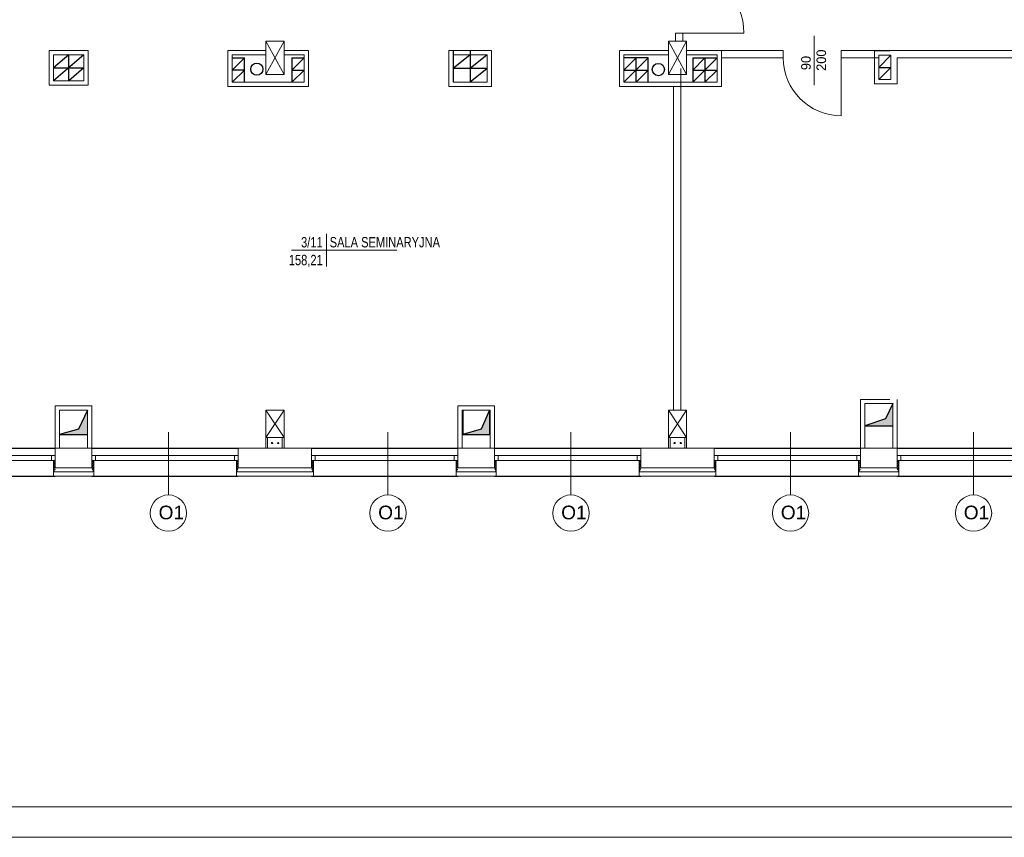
# Model space of a CAD drawing. Header units: millimetres. Extents: x 126553 to 403692, y -95821 to 38049.
# Tile 126 of 256: x 215701 to 217315, y -2359 to -1018. Entities that reach past the tile are written whole.
import ezdxf
from ezdxf.enums import TextEntityAlignment as Align

# ---------------------------------------------------------------- set-up
doc = ezdxf.new("R2010")
doc.units = ezdxf.units.MM
for name, color, linetype, lineweight in [('11_nowe sciany', 40, 'Continuous', 9), ('docieplenie', 6, 'Continuous', 18), ('docieplenie zew.', 6, 'Continuous', 18), ('OKNA', 7, 'Continuous', 13), ('opisy', 7, 'Continuous', 18), ('ramki', 250, 'Continuous', 13), ('ŚCIANY CIENKIE', 7, 'Continuous', 18), ('ŚCIANY GRUBE', 7, 'Continuous', 20)]:
    doc.layers.add(name, color=color, linetype=linetype, lineweight=lineweight)
doc.layers.add('KOMINY', color=94, linetype='Continuous', plot=False)
doc.layers.add('WIDOK', color=7, linetype='Continuous')
doc.styles.add('STYLE1', font='txt', dxfattribs={"width": 0.8})
doc.linetypes.add('ZIGZAG', pattern='A,0.0001,-0.2,[131,LTYPESHP.SHX,S=0.2,R=0,X=-0.2,Y=0],-0.4,[131,LTYPESHP.SHX,S=0.2,R=180,X=0.2,Y=0],-0.2', length=0.8001)

# ---------------------------------------------------------------- blocks, each defined once
blk = doc.blocks.new('METKA')
for p, q in [((0, 26.9), (0, -26.9)), ((-57.4, 0), (115.4, 0))]:
    blk.add_line(p, q)
at = {"layer": 'opisy', "style": 'STYLE1', "width": 0.8, "flags": 4}
for tag, p in [('NUMER', (-6.1, 4.5)), ('POWIERZCHNIA', (-6, -24.6))]:
    blk.add_attdef(tag, text='', height=17, dxfattribs=at).set_placement(p, align=Align.RIGHT)
for tag, p in [('NAZWA', (5.3, 4.6)), ('POSADZKA', (5.6, -24.7))]:
    blk.add_attdef(tag, p, '', height=17, dxfattribs=at)

msp = doc.modelspace()

# ---------------------------------------------------------------- hatches: boundary and pattern name
at = {"layer": 'KOMINY'}
for points in [[(215797.27062, -1689.47062), (215766.21265, -1698.2768), (215812.21265, -1698.2768), (215812.21265, -1658.2768)], [(216457.27062, -1689.47062), (216427.21265, -1698.2768), (216471.21265, -1698.2768), (216471.21265, -1658.2768)], [(217132.21265, -1647.7768), (217120.44007, -1672.65515), (217086.21265, -1684.2768), (217132.21265, -1684.2768)]]:
    msp.add_hatch(color=0, dxfattribs=at).paths.add_polyline_path(points)

# ---------------------------------------------------------------- linework, layer by layer
at = {"layer": '11_nowe sciany', "color": 7}
msp.add_lwpolyline([(217109.21265, -1080.7768), (217047.71265, -1080.7768)], dxfattribs=at)
at = {"layer": 'docieplenie', "color": 0, "linetype": 'ZIGZAG'}
for p, q in [((215756.41428, -1744.42846), (215758.986, -1741.93639)), ((215758.986, -1741.93639), (215757.7391, -1740.92405)), ((215819.37704, -1741.74997), (215820.24064, -1740.99964)), ((215822.00511, -1743.81339), (215819.37704, -1741.74997)), ((216058.9281, -1743.75811), (216056.70416, -1741.209)), ((216179.67555, -1745.80123), (216181.92869, -1742.97078)), ((216181.92869, -1742.97078), (216179.73997, -1740.97661)), ((216416.41428, -1744.42846), (216418.986, -1741.93639)), ((216418.986, -1741.93639), (216417.7391, -1740.92405)), ((216479.37704, -1741.74997), (216480.24064, -1740.99964)), ((216482.00511, -1743.81339), (216479.37704, -1741.74997)), ((216718.9281, -1743.75811), (216716.70416, -1741.209)), ((216839.67555, -1745.80123), (216841.92869, -1742.97078)), ((216841.92869, -1742.97078), (216839.73997, -1740.97661)), ((217076.41428, -1744.42846), (217078.986, -1741.93639)), ((217078.986, -1741.93639), (217077.7391, -1740.92405)), ((217139.37704, -1741.74997), (217140.24064, -1740.99964)), ((217142.00511, -1743.81339), (217139.37704, -1741.74997)), ((215756.36277, -1753.70241), (215759.00904, -1751.32635)), ((215758.70938, -1755.53081), (215756.36277, -1753.70241)), ((215756.40122, -1749.37191), (215759.00596, -1746.86349)), ((215759.00904, -1751.32635), (215756.40122, -1749.37191)), ((215756.40269, -1758.05795), (215758.70938, -1755.53081)), ((215757.69405, -1759.72604), (215756.40269, -1758.05795)), ((215759.00596, -1746.86349), (215756.41428, -1744.42846)), ((215819.35415, -1750.70364), (215821.96755, -1748.35298)), ((215821.95434, -1752.85663), (215819.35415, -1750.70364)), ((215819.37704, -1745.91435), (215822.00511, -1743.81339)), ((215821.96755, -1748.35298), (215819.37704, -1745.91435)), ((215819.61418, -1755.34369), (215821.95434, -1752.85663)), ((215822.06587, -1757.23687), (215819.61418, -1755.34369)), ((215820.53868, -1759.72604), (215822.06587, -1757.23687)), ((216056.43753, -1751.83269), (216058.8628, -1749.18321)), ((216058.69418, -1755.23163), (216056.43753, -1751.83269)), ((216056.47025, -1757.74805), (216058.69418, -1755.23163)), ((216057.65141, -1759.74845), (216056.47025, -1757.74805)), ((216056.57341, -1746.30731), (216058.9281, -1743.75811)), ((216058.8628, -1749.18321), (216056.57341, -1746.30731)), ((216181.73557, -1748.31009), (216179.67555, -1745.80123)), ((216179.67555, -1750.75453), (216181.73557, -1748.31009)), ((216181.79999, -1752.49144), (216179.67555, -1750.75453)), ((216179.67555, -1755.32189), (216181.79999, -1752.49144)), ((216181.73557, -1757.44473), (216179.67555, -1755.32189)), ((216180.38375, -1759.74845), (216181.73557, -1757.44473)), ((216416.36277, -1753.70241), (216419.00904, -1751.32635)), ((216418.70938, -1755.53081), (216416.36277, -1753.70241)), ((216416.40122, -1749.37191), (216419.00596, -1746.86349)), ((216419.00904, -1751.32635), (216416.40122, -1749.37191)), ((216416.40269, -1758.05795), (216418.70938, -1755.53081)), ((216417.69405, -1759.72604), (216416.40269, -1758.05795)), ((216419.00596, -1746.86349), (216416.41428, -1744.42846)), ((216479.35415, -1750.70364), (216481.96755, -1748.35298)), ((216481.95434, -1752.85663), (216479.35415, -1750.70364)), ((216479.37704, -1745.91435), (216482.00511, -1743.81339)), ((216481.96755, -1748.35298), (216479.37704, -1745.91435)), ((216479.61418, -1755.34369), (216481.95434, -1752.85663)), ((216482.06587, -1757.23687), (216479.61418, -1755.34369)), ((216480.53868, -1759.72604), (216482.06587, -1757.23687)), ((216716.43753, -1751.83269), (216718.8628, -1749.18321)), ((216718.69418, -1755.23163), (216716.43753, -1751.83269)), ((216716.47025, -1757.74805), (216718.69418, -1755.23163)), ((216717.65141, -1759.74845), (216716.47025, -1757.74805)), ((216716.57341, -1746.30731), (216718.9281, -1743.75811)), ((216718.8628, -1749.18321), (216716.57341, -1746.30731)), ((216841.73557, -1748.31009), (216839.67555, -1745.80123)), ((216839.67555, -1750.75453), (216841.73557, -1748.31009)), ((216841.79999, -1752.49144), (216839.67555, -1750.75453)), ((216839.67555, -1755.32189), (216841.79999, -1752.49144)), ((216841.73557, -1757.44473), (216839.67555, -1755.32189)), ((216840.38375, -1759.74845), (216841.73557, -1757.44473)), ((217076.36277, -1753.70241), (217079.00904, -1751.32635)), ((217078.70938, -1755.53081), (217076.36277, -1753.70241)), ((217076.40122, -1749.37191), (217079.00596, -1746.86349)), ((217079.00904, -1751.32635), (217076.40122, -1749.37191)), ((217076.40269, -1758.05795), (217078.70938, -1755.53081)), ((217077.69405, -1759.72604), (217076.40269, -1758.05795)), ((217079.00596, -1746.86349), (217076.41428, -1744.42846)), ((217139.35415, -1750.70364), (217141.96755, -1748.35298)), ((217141.95434, -1752.85663), (217139.35415, -1750.70364)), ((217139.37704, -1745.91435), (217142.00511, -1743.81339)), ((217141.96755, -1748.35298), (217139.37704, -1745.91435)), ((217139.61418, -1755.34369), (217141.95434, -1752.85663)), ((217142.06587, -1757.23687), (217139.61418, -1755.34369)), ((217140.53868, -1759.72604), (217142.06587, -1757.23687)), ((215757.69405, -1759.72604), (215820.53868, -1759.72604)), ((216057.65141, -1759.74845), (216180.38375, -1759.74845)), ((216417.69405, -1759.72604), (216480.53868, -1759.72604)), ((216717.65141, -1759.74845), (216840.38375, -1759.74845)), ((217077.69405, -1759.72604), (217140.53868, -1759.72604))]:
    msp.add_line(p, q, dxfattribs=at)
at = {"layer": 'docieplenie', "color": 0}
for p, q in [((216056.21265, -1740.7768), (216056.21265, -1752.7768)), ((216182.21265, -1766.7768), (216182.21265, -1740.7768)), ((216716.21265, -1740.7768), (216716.21265, -1752.7768)), ((216842.21265, -1766.7768), (216842.21265, -1740.7768)), ((216842.21265, -1766.7768), (216842.21265, -1740.7768))]:
    msp.add_line(p, q, dxfattribs=at)
msp.add_lwpolyline([(216788.63322, -1040.12516), (216888.13322, -1040.12516)], dxfattribs=at)
msp.add_lwpolyline([(216788.63322, -1040.12516), (216888.13322, -1040.12516)], dxfattribs=at)
at = {"layer": 'docieplenie', "color": 7, "lineweight": 20}
for points in [[(217003.52867, -1125.58952), (217003.52867, -1044.72158)], [(216952.71265, -1068.7768), (216952.71265, -1080.7768)], [(217047.71265, -1068.7768), (217047.71265, -1175.7768)]]:
    msp.add_lwpolyline(points, dxfattribs=at)
at = {"layer": 'docieplenie', "color": 0}
msp.add_arc((216788.13322, -1040.12516), 100, 0, 90, dxfattribs=at)
at = {"layer": 'docieplenie', "color": 7, "lineweight": 20}
msp.add_arc((217047.71265, -1080.7768), 95, 180, 270, dxfattribs=at)
at = {"layer": 'docieplenie zew.', "color": 0}
for p, q in [((215759.21265, -1740.7768), (215756.21265, -1740.7768)), ((215756.21265, -1740.7768), (215756.21265, -1766.7768)), ((215822.21265, -1740.7768), (215819.21265, -1740.7768)), ((215822.21265, -1766.7768), (215822.21265, -1740.7768)), ((216059.21265, -1740.7768), (216056.21265, -1740.7768)), ((216056.21265, -1740.7768), (216056.21265, -1766.7768)), ((216059.21265, -1740.7768), (216056.21265, -1740.7768)), ((216182.21265, -1740.7768), (216179.21265, -1740.7768)), ((216182.21265, -1740.7768), (216179.21265, -1740.7768)), ((216182.21265, -1766.7768), (216182.21265, -1740.7768)), ((216419.21265, -1740.7768), (216416.21265, -1740.7768)), ((216416.21265, -1740.7768), (216416.21265, -1766.7768)), ((216482.21265, -1740.7768), (216479.21265, -1740.7768)), ((216482.21265, -1766.7768), (216482.21265, -1740.7768)), ((216719.21265, -1740.7768), (216716.21265, -1740.7768)), ((216716.21265, -1740.7768), (216716.21265, -1766.7768)), ((216719.21265, -1740.7768), (216716.21265, -1740.7768)), ((216716.21265, -1740.7768), (216716.21265, -1766.7768)), ((216719.21265, -1740.7768), (216716.21265, -1740.7768)), ((216842.21265, -1740.7768), (216839.21265, -1740.7768)), ((216842.21265, -1740.7768), (216839.21265, -1740.7768)), ((216842.21265, -1740.7768), (216839.21265, -1740.7768)), ((216842.21265, -1766.7768), (216842.21265, -1740.7768)), ((217079.21265, -1740.7768), (217076.21265, -1740.7768)), ((217076.21265, -1740.7768), (217076.21265, -1766.7768)), ((217142.21265, -1740.7768), (217139.21265, -1740.7768)), ((217142.21265, -1766.7768), (217142.21265, -1740.7768)), ((216056.21265, -1752.7768), (216056.21265, -1766.7768)), ((216716.21265, -1752.7768), (216716.21265, -1766.7768)), ((215756.21265, -1766.7768), (215819.21265, -1766.7768)), ((215819.21265, -1766.7768), (215822.21265, -1766.7768)), ((216056.21265, -1766.7768), (216179.21265, -1766.7768)), ((216056.21265, -1766.7768), (216179.21265, -1766.7768)), ((216179.21265, -1766.7768), (216182.21265, -1766.7768)), ((216179.21265, -1766.7768), (216182.21265, -1766.7768)), ((216416.21265, -1766.7768), (216479.21265, -1766.7768)), ((216479.21265, -1766.7768), (216482.21265, -1766.7768)), ((216716.21265, -1766.7768), (216839.21265, -1766.7768)), ((216716.21265, -1766.7768), (216839.21265, -1766.7768)), ((216716.21265, -1766.7768), (216839.21265, -1766.7768)), ((216839.21265, -1766.7768), (216842.21265, -1766.7768)), ((216839.21265, -1766.7768), (216842.21265, -1766.7768)), ((216839.21265, -1766.7768), (216842.21265, -1766.7768)), ((217076.21265, -1766.7768), (217139.21265, -1766.7768)), ((217139.21265, -1766.7768), (217142.21265, -1766.7768))]:
    msp.add_line(p, q, dxfattribs=at)
at = {"layer": 'KOMINY', "color": 0}
for p, q in [((215806.21265, -1075.7768), (215756.21265, -1118.7768)), ((215781.21265, -1075.7768), (215756.21265, -1097.2768)), ((215781.21265, -1118.7768), (215781.21265, -1075.7768)), ((216069.21265, -1080.7768), (216049.21265, -1100.7768)), ((216049.21265, -1080.7768), (216069.21265, -1080.7768)), ((216069.21265, -1120.7768), (216069.21265, -1080.7768)), ((216147.21265, -1080.7768), (216147.21265, -1120.7768)), ((216167.21265, -1080.7768), (216147.21265, -1100.7768)), ((216147.21265, -1080.7768), (216167.21265, -1080.7768)), ((216411.21265, -1068.7768), (216411.21265, -1120.7768)), ((216439.21265, -1075.7768), (216411.21265, -1098.2768)), ((216439.21265, -1068.7768), (216439.21265, -1120.7768)), ((216467.21265, -1075.7768), (216439.21265, -1098.2768)), ((216731.21265, -1080.7768), (216691.21265, -1120.7768)), ((216711.21265, -1080.7768), (216691.21265, -1100.7768)), ((216731.21265, -1080.7768), (216691.21265, -1080.7768)), ((216711.21265, -1120.7768), (216711.21265, -1080.7768)), ((216731.21265, -1120.7768), (216731.21265, -1080.7768)), ((216804.21265, -1080.7768), (216844.21265, -1080.7768)), ((216804.21265, -1080.7768), (216804.21265, -1120.7768)), ((216844.21265, -1080.7768), (216804.21265, -1120.7768)), ((216824.21265, -1080.7768), (216804.21265, -1100.7768)), ((216824.21265, -1080.7768), (216824.21265, -1120.7768)), ((215756.21265, -1097.2768), (215806.21265, -1097.2768)), ((215806.21265, -1097.2768), (215781.21265, -1118.7768)), ((216069.21265, -1100.7768), (216049.21265, -1100.7768)), ((216069.21265, -1100.7768), (216049.21265, -1120.7768)), ((216147.21265, -1100.7768), (216167.21265, -1100.7768)), ((216147.21265, -1120.7768), (216167.21265, -1100.7768)), ((216467.21265, -1098.2768), (216411.21265, -1098.2768)), ((216467.21265, -1098.2768), (216439.21265, -1120.7768)), ((216691.21265, -1100.7768), (216731.21265, -1100.7768)), ((216731.21265, -1100.7768), (216711.21265, -1120.7768)), ((216804.21265, -1100.7768), (216844.21265, -1100.7768)), ((216844.21265, -1100.7768), (216824.21265, -1120.7768)), ((215812.21265, -1658.2768), (215797.27062, -1689.47062)), ((216427.21265, -1658.2768), (216427.21265, -1698.2768)), ((216471.21265, -1658.2768), (216457.27062, -1689.47062)), ((216471.21265, -1658.2768), (216471.21265, -1698.2768)), ((217132.21265, -1647.7768), (217120.44007, -1672.65515)), ((217120.44007, -1672.65515), (217086.21265, -1684.2768)), ((215797.27062, -1689.47062), (215766.21265, -1698.2768)), ((216457.27062, -1689.47062), (216427.21265, -1698.2768)), ((217086.21265, -1684.2768), (217132.21265, -1684.2768)), ((215766.21265, -1698.2768), (215812.21265, -1698.2768)), ((216427.21265, -1698.2768), (216471.21265, -1698.2768))]:
    msp.add_line(p, q, dxfattribs=at)
at = {"layer": 'KOMINY', "color": 7}
for p, q in [((217129.21265, -1076.58147), (217109.21265, -1096.58147)), ((217109.21265, -1096.58147), (217129.21265, -1096.58147)), ((217129.21265, -1096.58147), (217109.21265, -1116.58147))]:
    msp.add_line(p, q, dxfattribs=at)
at = {"layer": 'KOMINY', "color": 0}
for centre in [(216089.66523, -1099.46755), (216747.84466, -1100.0664)]:
    msp.add_circle(centre, 10, dxfattribs=at)
at = {"layer": 'OKNA', "color": 0}
for p, q in [((215519.21265, -1732.7768), (215759.21265, -1732.7768)), ((215519.21265, -1740.7768), (215759.21265, -1740.7768)), ((215753.21265, -1740.7768), (215753.21265, -1732.7768)), ((215819.21265, -1732.7768), (216059.21265, -1732.7768)), ((215819.21265, -1740.7768), (216059.21265, -1740.7768)), ((215825.21265, -1740.7768), (215825.21265, -1732.7768)), ((216053.21265, -1740.7768), (216053.21265, -1732.7768)), ((216179.21265, -1732.7768), (216419.21265, -1732.7768)), ((216179.21265, -1740.7768), (216419.21265, -1740.7768)), ((216185.21265, -1740.7768), (216185.21265, -1732.7768)), ((216413.21265, -1740.7768), (216413.21265, -1732.7768)), ((216479.21265, -1732.7768), (216719.21265, -1732.7768)), ((216479.21265, -1740.7768), (216719.21265, -1740.7768)), ((216485.21265, -1740.7768), (216485.21265, -1732.7768)), ((216713.21265, -1740.7768), (216713.21265, -1732.7768)), ((216839.21265, -1732.7768), (217079.21265, -1732.7768)), ((216839.21265, -1740.7768), (217079.21265, -1740.7768)), ((216845.21265, -1740.7768), (216845.21265, -1732.7768)), ((217073.21265, -1740.7768), (217073.21265, -1732.7768)), ((217139.21265, -1732.7768), (217379.21265, -1732.7768)), ((217139.21265, -1740.7768), (217379.21265, -1740.7768)), ((217145.21265, -1740.7768), (217145.21265, -1732.7768))]:
    msp.add_line(p, q, dxfattribs=at)
at = {"layer": 'opisy', "color": 0}
for p, q in [((215944.59719, -1694.66233), (215944.59719, -1797.4353)), ((216304.59719, -1694.66233), (216304.59719, -1797.4353)), ((216604.59719, -1694.66233), (216604.59719, -1797.4353)), ((216964.59719, -1694.66233), (216964.59719, -1797.4353)), ((217264.59719, -1694.66233), (217264.59719, -1797.4353))]:
    msp.add_line(p, q, dxfattribs=at)
for centre in [(215944.59719, -1827.13555), (216304.59719, -1827.13555), (216604.59719, -1827.13555), (216964.59719, -1827.13555), (217264.59719, -1827.13555)]:
    msp.add_circle(centre, 29.70025, dxfattribs=at)
at = {"layer": 'ramki', "color": 0, "ltscale": 0.6}
for points in [[(214441.79757, 1841.19439), (227345.5129, 1841.19439), (227345.5129, -2358.80561), (214441.79757, -2358.80561)], [(214641.79757, 1791.19439), (227295.5129, 1791.19439), (227295.5129, -2308.80561), (214641.79757, -2308.80561)]]:
    msp.add_lwpolyline(points, close=True, dxfattribs=at)
at = {"layer": 'WIDOK', "color": 0}
for p, q in [((215519.21265, -1720.7768), (215759.21265, -1720.7768)), ((215819.21265, -1720.7768), (216059.21265, -1720.7768)), ((216179.21265, -1720.7768), (216419.21265, -1720.7768)), ((216479.21265, -1720.7768), (216719.21265, -1720.7768)), ((216839.21265, -1720.7768), (217079.21265, -1720.7768)), ((217139.21265, -1720.7768), (217379.21265, -1720.7768)), ((215519.21265, -1766.7768), (215759.21265, -1766.7768)), ((215819.21265, -1766.7768), (216059.21265, -1766.7768)), ((216179.21265, -1766.7768), (216419.21265, -1766.7768)), ((216479.21265, -1766.7768), (216719.21265, -1766.7768)), ((216839.21265, -1766.7768), (217079.21265, -1766.7768)), ((217139.21265, -1766.7768), (217379.21265, -1766.7768))]:
    msp.add_line(p, q, dxfattribs=at)
at = {"layer": 'ŚCIANY CIENKIE', "color": 0}
for p, q in [((216134.21265, -1053.2768), (216104.21265, -1108.2768)), ((216104.21265, -1053.2768), (216134.21265, -1108.2768)), ((216764.21265, -1053.2768), (216794.21265, -1108.2768)), ((216794.21265, -1053.2768), (216764.21265, -1108.2768)), ((216134.21265, -1658.2768), (216104.21265, -1703.2768)), ((216104.21265, -1658.2768), (216134.21265, -1703.2768)), ((216794.21265, -1658.2768), (216764.21265, -1703.2768)), ((216764.21265, -1658.2768), (216794.21265, -1703.2768))]:
    msp.add_line(p, q, dxfattribs=at)
at = {"layer": 'ŚCIANY GRUBE', "color": 0}
for p, q in [((216788.13322, -1040.12516), (216776.13322, -1040.12516)), ((216776.13322, -1040.12516), (216776.13322, -1053.2768)), ((216788.13322, -1053.2768), (216788.13322, -1040.12516)), ((216104.21265, -1053.2768), (216134.21265, -1053.2768)), ((216104.21265, -1053.2768), (216104.21265, -1108.2768)), ((216134.21265, -1108.2768), (216134.21265, -1053.2768)), ((216764.21265, -1053.2768), (216794.21265, -1053.2768)), ((216764.21265, -1053.2768), (216764.21265, -1108.2768)), ((216794.21265, -1108.2768), (216794.21265, -1053.2768)), ((215749.21265, -1068.7768), (215813.21265, -1068.7768)), ((215749.21265, -1125.7768), (215749.21265, -1068.7768)), ((215756.21265, -1118.7768), (215756.21265, -1075.7768)), ((215756.21265, -1075.7768), (215806.21265, -1075.7768)), ((215756.21265, -1118.7768), (215756.21265, -1075.7768)), ((215806.21265, -1118.7768), (215806.21265, -1075.7768)), ((215813.21265, -1125.7768), (215813.21265, -1068.7768)), ((216042.21265, -1127.7768), (216042.21265, -1068.7768)), ((216104.21265, -1068.7768), (216042.21265, -1068.7768)), ((216104.21265, -1068.7768), (216047.21265, -1068.7768)), ((216049.21265, -1120.7768), (216049.21265, -1075.7768)), ((216104.21265, -1075.7768), (216049.21265, -1075.7768)), ((216134.21265, -1068.7768), (216171.21265, -1068.7768)), ((216134.21265, -1068.7768), (216174.21265, -1068.7768)), ((216134.21265, -1075.7768), (216167.21265, -1075.7768)), ((216167.21265, -1075.7768), (216167.21265, -1120.7768)), ((216174.21265, -1068.7768), (216174.21265, -1127.7768)), ((216404.21265, -1068.7768), (216404.21265, -1127.7768)), ((216404.21265, -1068.7768), (216474.21265, -1068.7768)), ((216411.21265, -1075.7768), (216467.21265, -1075.7768)), ((216411.21265, -1075.7768), (216411.21265, -1120.7768)), ((216467.21265, -1075.7768), (216467.21265, -1120.7768)), ((216467.21265, -1120.93778), (216467.21265, -1080.93778)), ((216474.21265, -1068.7768), (216474.21265, -1127.7768)), ((216764.21265, -1068.7768), (216684.21265, -1068.7768)), ((216684.21265, -1068.7768), (216684.21265, -1127.7768)), ((216691.21265, -1075.7768), (216691.21265, -1120.7768)), ((216764.21265, -1075.7768), (216691.21265, -1075.7768)), ((216794.21265, -1068.7768), (216851.21265, -1068.7768)), ((216794.21265, -1075.7768), (216844.21265, -1075.7768)), ((216844.21265, -1120.7768), (216844.21265, -1075.7768)), ((216851.21265, -1127.7768), (216851.21265, -1068.7768)), ((216104.21265, -1108.2768), (216134.21265, -1108.2768)), ((216764.21265, -1108.2768), (216794.21265, -1108.2768)), ((216784.63322, -1658.38135), (216784.63322, -1098.38135)), ((215749.21265, -1125.7768), (215813.21265, -1125.7768)), ((215756.21265, -1118.7768), (215806.21265, -1118.7768)), ((216174.21265, -1127.7768), (216042.21265, -1127.7768)), ((216144.21265, -1120.7768), (216049.21265, -1120.7768)), ((216167.21265, -1120.7768), (216134.21265, -1120.7768)), ((216171.21265, -1127.7768), (216134.21265, -1127.7768)), ((216404.21265, -1127.7768), (216474.21265, -1127.7768)), ((216411.21265, -1120.7768), (216457.21265, -1120.7768)), ((216430.21265, -1120.7768), (216467.21265, -1120.7768)), ((216684.21265, -1127.7768), (216824.21265, -1127.7768)), ((216691.21265, -1120.7768), (216804.21265, -1120.7768)), ((216772.63322, -1127.88135), (216772.63322, -1658.38135)), ((216786.71265, -1120.7768), (216844.21265, -1120.7768)), ((216786.71265, -1127.7768), (216851.21265, -1127.7768)), ((217079.21265, -1720.7768), (217079.21265, -1640.7768)), ((217079.21265, -1640.7768), (217127.21265, -1640.7768)), ((217139.21265, -1640.7768), (217139.21265, -1752.7768)), ((215759.21265, -1720.7768), (215759.21265, -1651.2768)), ((215759.21265, -1651.2768), (215819.21265, -1651.2768)), ((215766.21265, -1720.7768), (215766.21265, -1658.2768)), ((215766.21265, -1658.2768), (215812.21265, -1658.2768)), ((215812.21265, -1720.7768), (215812.21265, -1658.2768)), ((215819.21265, -1720.7768), (215819.21265, -1651.2768)), ((216104.21265, -1658.2768), (216104.21265, -1703.2768)), ((216104.21265, -1658.2768), (216134.21265, -1658.2768)), ((216134.21265, -1703.2768), (216134.21265, -1658.2768)), ((216419.21265, -1651.2768), (216479.21265, -1651.2768)), ((216419.21265, -1720.7768), (216419.21265, -1651.2768)), ((216426.21265, -1658.2768), (216472.21265, -1658.2768)), ((216426.21265, -1658.2768), (216467.21265, -1658.2768)), ((216426.21265, -1720.7768), (216426.21265, -1658.2768)), ((216467.21265, -1658.2768), (216427.21265, -1658.2768)), ((216456.71265, -1651.2768), (216479.21265, -1651.2768)), ((216467.21265, -1658.2768), (216468.21265, -1658.2768)), ((216472.21265, -1658.2768), (216471.21265, -1658.2768)), ((216472.21265, -1658.2768), (216472.21265, -1720.7768)), ((216479.21265, -1720.7768), (216479.21265, -1651.2768)), ((216764.21265, -1658.2768), (216794.21265, -1658.2768)), ((216764.21265, -1658.2768), (216764.21265, -1703.2768)), ((216794.21265, -1703.2768), (216794.21265, -1658.2768)), ((217086.21265, -1647.7768), (217132.21265, -1647.7768)), ((217086.21265, -1720.7768), (217086.21265, -1647.7768)), ((217116.71265, -1647.7768), (217132.21265, -1647.7768)), ((217132.21265, -1647.7768), (217132.21265, -1720.7768)), ((216104.21265, -1703.2768), (216134.21265, -1703.2768)), ((216104.21265, -1703.2768), (216104.21265, -1720.7768)), ((216107.21265, -1703.2768), (216107.21265, -1720.7768)), ((216131.21265, -1703.2768), (216131.21265, -1720.7768)), ((216134.21265, -1703.2768), (216134.21265, -1720.7768)), ((216764.21256, -1703.27685), (216764.21256, -1720.77685)), ((216764.21265, -1703.2768), (216794.21265, -1703.2768)), ((216764.21265, -1703.2768), (216764.21265, -1720.7768)), ((216767.21256, -1703.27685), (216767.21256, -1720.77685)), ((216791.21256, -1703.27685), (216791.21256, -1720.77685)), ((216794.21256, -1703.27685), (216794.21256, -1720.77685)), ((215759.21265, -1720.7768), (215819.21265, -1720.7768)), ((215759.21265, -1752.7768), (215759.21265, -1720.7768)), ((215819.21265, -1720.7768), (215819.21265, -1752.7768)), ((216059.21265, -1720.7768), (216059.21265, -1752.7768)), ((216059.21265, -1720.7768), (216179.21265, -1720.7768)), ((216179.21265, -1752.7768), (216179.21265, -1720.7768)), ((216419.21265, -1720.7768), (216479.21265, -1720.7768)), ((216419.21265, -1752.7768), (216419.21265, -1720.7768)), ((216479.21265, -1720.7768), (216479.21265, -1752.7768)), ((216719.21265, -1720.7768), (216839.21265, -1720.7768)), ((216719.21265, -1752.7768), (216719.21265, -1720.7768)), ((216839.21265, -1720.7768), (216839.21265, -1752.7768)), ((217079.21265, -1720.7768), (217139.21265, -1720.7768)), ((217079.21265, -1752.7768), (217079.21265, -1720.7768)), ((215819.21265, -1752.7768), (215759.21265, -1752.7768)), ((216059.21265, -1752.7768), (216179.21265, -1752.7768)), ((216179.21265, -1752.7768), (216059.21265, -1752.7768)), ((216479.21265, -1752.7768), (216419.21265, -1752.7768)), ((216839.21265, -1752.7768), (216719.21265, -1752.7768)), ((216719.21265, -1752.7768), (216839.21265, -1752.7768)), ((216839.21265, -1752.7768), (216719.21265, -1752.7768)), ((217139.21265, -1752.7768), (217079.21265, -1752.7768))]:
    msp.add_line(p, q, dxfattribs=at)
at = {"layer": 'ŚCIANY GRUBE', "color": 7, "lineweight": 20}
for p, q in [((216851.21265, -1068.7768), (216952.71265, -1068.7768)), ((216851.21265, -1080.7768), (216952.71265, -1080.7768)), ((217047.71265, -1068.7768), (217431.21265, -1068.7768))]:
    msp.add_line(p, q, dxfattribs=at)
at = {"layer": 'ŚCIANY GRUBE', "color": 7}
for p, q in [((217127.21265, -1069.58147), (217102.21265, -1069.58147)), ((217102.21265, -1069.58147), (217102.21265, -1123.58147)), ((217129.21265, -1076.58147), (217109.21265, -1076.58147)), ((217109.21265, -1076.58147), (217109.21265, -1116.58147)), ((217129.21265, -1076.58147), (217129.21265, -1116.58147)), ((217139.21265, -1068.7768), (217240.71265, -1068.7768)), ((217139.21265, -1080.7768), (217342.21265, -1080.7768)), ((217139.21265, -1080.7768), (217139.21265, -1123.58147)), ((217102.21265, -1123.58147), (217139.21265, -1123.58147)), ((217109.21265, -1116.58147), (217129.21265, -1116.58147))]:
    msp.add_line(p, q, dxfattribs=at)
at = {"layer": 'ŚCIANY GRUBE', "color": 0}
for centre in [(216114.5436, -1712.33085), (216124.5436, -1712.33085), (216774.54351, -1712.33089), (216784.54351, -1712.33089)]:
    msp.add_circle(centre, 1.06853, dxfattribs=at)

# ---------------------------------------------------------------- block references
at = {"layer": 'opisy', "color": 0}
ref = msp.add_blockref('METKA', (216203.65662, -1396.18929), dxfattribs=at)
ref.add_attrib('NAZWA', 'SALA SEMINARYJNA', (216208.99787, -1391.6303), dxfattribs={"height": 17, "style": 'STYLE1', "width": 0.8, "flags": 4})
ref.add_attrib('NUMER', '3/11', dxfattribs={"height": 17, "style": 'STYLE1', "width": 0.8, "flags": 4}).set_placement((216197.51417, -1391.72186), align=Align.RIGHT)
ref.add_attrib('POWIERZCHNIA', '158,21', dxfattribs={"height": 17, "style": 'STYLE1', "width": 0.8, "flags": 4}).set_placement((216197.61561, -1420.82706), align=Align.RIGHT)

# ---------------------------------------------------------------- texts
at = {"layer": 'opisy', "color": 7, "lineweight": 20, "char_height": 15.68, "width": 11.13, "attachment_point": 1, "rotation": 90}
for s, insert in [('90', (216981.94574, -1100.9615)), ('200', (217007.08872, -1102.14938))]:
    msp.add_mtext(s, dxfattribs=dict(at, insert=insert))
at = {"layer": 'opisy', "color": 0, "char_height": 22.4, "width": 15.9, "attachment_point": 1}
for insert in [(215928.53512, -1815.03613), (216288.53512, -1815.03613), (216588.53512, -1815.03613), (216948.53512, -1815.03613), (217248.53512, -1815.03613)]:
    msp.add_mtext('{\\fArial|b0|i0|c238|p34;O1}', dxfattribs=dict(at, insert=insert))

doc.saveas('drawing.dxf')
